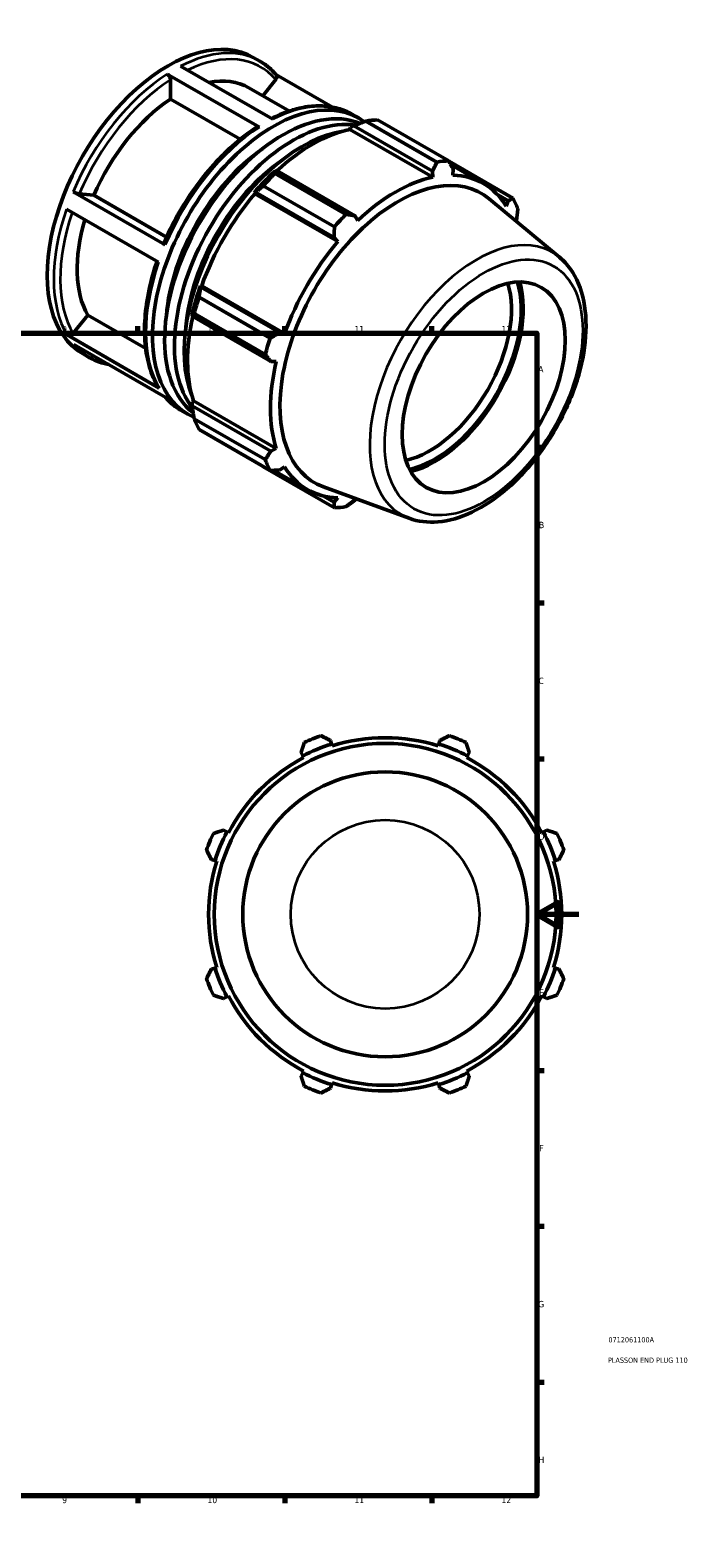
# Model space of a CAD drawing. Header units: millimetres. Extents: x -36 to 893, y -61 to 718.
# Tile 4 of 4: x 579 to 893, y 0 to 718. Entities that reach past the tile are written whole.
import ezdxf

# ---------------------------------------------------------------- set-up
doc = ezdxf.new("R2010")
doc.units = ezdxf.units.MM
for name, color, linetype, lineweight in [('Border (ANSI)', 7, 'Continuous', 70), ('Title (ISO)', 7, 'Continuous', 50), ('Visible (ANSI)', 7, 'Continuous', 50), ('Visible Narrow (ANSI)', 7, 'Continuous', 35)]:
    doc.layers.add(name, color=color, linetype=linetype, lineweight=lineweight)
doc.styles.add('Note Text (ANSI)', font='tahoma.ttf')
doc.styles.add('Note Text (ISO)', font='tahoma.ttf')

# ---------------------------------------------------------------- blocks, each defined once
blk = doc.blocks.new('Borders Default Border')
at = {"layer": 'Border (ANSI)'}
for p, q in [((70.08, 574), (70.08, 577.45)), ((140.17, 574), (140.17, 577.45)), ((210.25, 574), (210.25, 577.45)), ((280.33, 574), (280.33, 577.45)), ((350.42, 574), (350.42, 577.45)), ((490.58, 574), (490.58, 577.45)), ((560.67, 574), (560.67, 577.45)), ((630.75, 574), (630.75, 577.45)), ((700.83, 574), (700.83, 577.45)), ((770.92, 574), (770.92, 577.45)), ((20, 519.75), (16.55, 519.75)), ((821, 519.75), (824.45, 519.75)), ((20, 445.5), (16.55, 445.5)), ((821, 445.5), (824.45, 445.5)), ((20, 371.25), (16.55, 371.25)), ((821, 371.25), (824.45, 371.25)), ((20, 222.75), (16.55, 222.75)), ((821, 222.75), (824.45, 222.75)), ((20, 148.5), (16.55, 148.5)), ((821, 148.5), (824.45, 148.5)), ((20, 74.25), (16.55, 74.25)), ((821, 74.25), (824.45, 74.25)), ((70.08, 20), (70.08, 16.55)), ((140.17, 20), (140.17, 16.55)), ((210.25, 20), (210.25, 16.55)), ((280.33, 20), (280.33, 16.55)), ((350.42, 20), (350.42, 16.55)), ((490.58, 20), (490.58, 16.55)), ((560.67, 20), (560.67, 16.55)), ((630.75, 20), (630.75, 16.55)), ((700.83, 20), (700.83, 16.55)), ((770.92, 20), (770.92, 16.55))]:
    blk.add_line(p, q, dxfattribs=at)
at = {"layer": 'Border (ANSI)', "flags": 128}
for points in [[(420.5, 594), (420.5, 574), (414.73, 584), (426.27, 584), (420.5, 574)], [(20, 20), (20, 574), (821, 574), (821, 20), (20, 20)], [(0, 297), (20, 297), (10, 302.77), (10, 291.23), (20, 297)], [(841, 297), (821, 297), (831, 302.77), (831, 291.23), (821, 297)], [(420.5, 0), (420.5, 20), (414.73, 10), (426.27, 10), (420.5, 20)]]:
    blk.add_lwpolyline(points, dxfattribs=at)
at = {"layer": 'Border (ANSI)', "attachment_point": 7, "style": 'Note Text (ANSI)'}
for s, insert, char_height in [('1', (34.35, 574.4), 3.05), ('2', (104.2, 574.4), 3.05), ('3', (174.26, 574.34), 3.05), ('4', (244.23, 574.4), 3.05), ('5', (314.48, 574.34), 3.05), ('6', (384.49, 574.34), 3.05), ('7', (454.6, 574.4), 3.05), ('8', (524.63, 574.33), 3.05), ('9', (594.7, 574.34), 3.05), ('10', (663.96, 574.34), 3.048), ('11', (734.04, 574.4), 3.048), ('12', (804.13, 574.4), 3.048), ('A', (16.78, 555.35), 3.05), ('A', (821.63, 555.35), 3.05), ('B', (17.15, 481.1), 3.05), ('B', (821.99, 481.1), 3.05), ('C', (16.95, 406.8), 3.05), ('C', (821.8, 406.8), 3.05), ('D', (16.96, 332.6), 3.05), ('D', (821.81, 332.6), 3.05), ('E', (17.21, 258.35), 3.05), ('E', (822.05, 258.35), 3.05), ('F', (17.29, 184.1), 3.05), ('F', (822.14, 184.1), 3.05), ('G', (16.81, 109.79), 3.05), ('G', (821.66, 109.79), 3.05), ('H', (16.97, 35.6), 3.05), ('H', (821.81, 35.6), 3.05), ('1', (34.35, 16.55), 3.05), ('2', (104.2, 16.55), 3.05), ('3', (174.26, 16.49), 3.05), ('4', (244.23, 16.55), 3.05), ('5', (314.48, 16.49), 3.05), ('6', (384.49, 16.49), 3.05), ('7', (454.6, 16.55), 3.05), ('8', (524.63, 16.48), 3.05), ('9', (594.7, 16.49), 3.05), ('10', (663.96, 16.49), 3.048), ('11', (734.04, 16.55), 3.048), ('12', (804.13, 16.55), 3.048)]:
    blk.add_mtext(s, dxfattribs=dict(at, insert=insert, char_height=char_height))
blk = doc.blocks.new('Title Blocks ISO')
at = {"layer": 'Title (ISO)', "color": 232, "true_color": 0xca0064, "style": 'Note Text (ISO)'}
for tag, p in [('PART_NUMBER_001', (34.08, 73.13)), ('DESCRIPTION_001', (33.84, 63.4))]:
    blk.add_attdef(tag, p, '', height=2.5, dxfattribs=at)

msp = doc.modelspace()

# ---------------------------------------------------------------- linework, layer by layer
at = {"layer": 'Visible (ANSI)'}
for p, q in [((685.771, 705.448), (688.882, 703.656)), ((688.682, 672.215), (644.735, 697.523)), ((651.135, 701.246), (695.081, 675.939)), ((723.558, 681.759), (696.486, 697.349)), ((646.291, 685.504), (646.291, 694.825)), ((683.664, 690.996), (702.967, 679.88)), ((690.276, 687.188), (696.477, 694.899)), ((679.465, 666.4), (646.291, 685.504)), ((732.829, 678.349), (735.94, 676.557)), ((745.056, 675.65), (778.943, 656.136)), ((731.858, 671.154), (732.05, 671.97)), ((731.858, 671.154), (771.394, 648.386)), ((732.05, 671.97), (733.715, 672.866)), ((733.715, 672.866), (771.195, 651.282)), ((773.356, 655.594), (739.47, 675.108)), ((809.587, 638.353), (779.054, 655.935)), ((779.924, 654.361), (795.499, 645.393)), ((696.768, 651.59), (695.873, 651.137)), ((696.133, 650.152), (730.019, 630.638)), ((734.249, 630.006), (696.768, 651.59)), ((771.195, 651.282), (771.394, 648.386)), ((780.978, 649.316), (781.089, 652.242)), ((599.871, 641.375), (643.818, 616.068)), ((602.775, 640.356), (609.752, 639.716)), ((609.752, 639.716), (644.431, 619.746)), ((686.186, 640.919), (686.875, 641.154)), ((686.481, 640.433), (686.186, 640.919)), ((686.481, 640.433), (726.017, 617.666)), ((686.875, 641.154), (724.355, 619.571)), ((724.433, 624.746), (690.546, 644.26)), ((802.362, 639.875), (807.214, 637.08)), ((640.647, 607.815), (596.7, 633.123)), ((831.718, 610.274), (798.302, 638.073)), ((807.214, 637.08), (806.287, 634.628)), ((735.602, 627.775), (734.249, 630.006)), ((811.052, 627.466), (811.312, 628.002)), ((724.355, 619.571), (726.017, 617.666)), ((660.75, 595.904), (660.605, 596.612)), ((660.605, 596.612), (661.173, 596.597)), ((661.173, 596.597), (700.708, 573.83)), ((659.902, 591.183), (693.789, 571.669)), ((698.23, 574.321), (660.75, 595.904)), ((599.877, 573.983), (606.854, 582.658)), ((606.854, 582.658), (634.477, 566.75)), ((656.592, 583.101), (656.652, 582.106)), ((656.652, 582.106), (694.132, 560.522)), ((691.475, 563.877), (657.588, 583.391)), ((596.973, 573.201), (640.919, 547.894)), ((644.148, 543.365), (600.201, 568.673)), ((700.708, 573.83), (698.23, 574.321)), ((604.479, 564.281), (607.59, 562.489)), ((694.132, 560.522), (696.739, 560.462)), ((656.592, 541.273), (657.203, 541.847)), ((656.652, 539.388), (656.592, 541.273)), ((694.132, 517.805), (656.652, 539.388)), ((657.203, 541.847), (696.739, 519.08)), ((651.537, 537.182), (654.648, 535.391)), ((657.588, 533.286), (691.475, 513.772)), ((693.789, 508.645), (659.902, 528.159)), ((696.739, 519.08), (694.132, 517.805)), ((690.546, 510.376), (724.433, 490.862)), ((698.23, 508.726), (700.708, 510.285)), ((695.599, 508.675), (711.497, 499.521)), ((760.051, 485.821), (719.235, 500.77)), ((724.355, 493.565), (719.379, 496.43)), ((726.017, 495.598), (724.355, 493.565)), ((734.249, 494.524), (734.653, 495.123)), ((708.528, 374.172), (709.364, 372.566)), ((723.063, 378.241), (722.519, 379.967)), ((723.336, 377.378), (723.063, 378.241)), ((774.226, 378.241), (773.953, 377.378)), ((774.77, 379.967), (774.226, 378.241)), ((787.925, 372.566), (788.761, 374.172)), ((709.364, 372.566), (709.781, 371.763)), ((787.508, 371.763), (787.925, 372.566)), ((673.187, 336.389), (671.581, 337.225)), ((673.989, 335.971), (673.187, 336.389)), ((824.103, 336.389), (823.3, 335.971)), ((825.708, 337.225), (824.103, 336.389)), ((665.786, 323.233), (667.512, 322.689)), ((667.512, 322.689), (668.375, 322.417)), ((828.914, 322.417), (829.777, 322.689)), ((829.777, 322.689), (831.503, 323.233)), ((667.512, 271.527), (665.786, 270.983)), ((668.375, 271.799), (667.512, 271.527)), ((829.777, 271.527), (828.914, 271.799)), ((831.503, 270.983), (829.777, 271.527)), ((671.581, 256.991), (673.187, 257.827)), ((673.187, 257.827), (673.989, 258.245)), ((823.3, 258.245), (824.103, 257.827)), ((824.103, 257.827), (825.708, 256.991)), ((709.364, 221.65), (708.528, 220.045)), ((709.781, 222.453), (709.364, 221.65)), ((722.519, 214.249), (723.063, 215.975)), ((723.063, 215.975), (723.336, 216.839)), ((773.953, 216.839), (774.226, 215.975)), ((774.226, 215.975), (774.77, 214.249)), ((787.925, 221.65), (787.508, 222.453)), ((788.761, 220.045), (787.925, 221.65))]:
    msp.add_line(p, q, dxfattribs=at)
for radius in [81.45, 67.875]:
    msp.add_circle((748.645, 297.108), radius, dxfattribs=at)
for radius, start, end in [(90.5, 109.791984, 115.208016), (84.165, 72.5, 107.5), (90.5, 64.791984, 70.208016), (85.07, 107.5, 117.5), (85.07, 62.5, 72.5), (84.165, 117.5, 152.5), (84.165, 27.5, 62.5), (90.5, 154.791984, 160.208016), (85.07, 152.5, 162.5), (85.07, 17.5, 27.5), (90.5, 19.791984, 25.208016), (84.165, 162.5, 197.5), (84.165, 342.5, 17.5), (90.5, 199.791984, 205.208016), (85.07, 197.5, 207.5), (85.07, 332.5, 342.5), (90.5, 334.791984, 340.208016), (84.165, 207.5, 242.5), (84.165, 297.5, 332.5), (85.07, 242.5, 252.5), (84.165, 252.5, 287.5), (85.07, 287.5, 297.5), (90.5, 244.791984, 250.208016), (90.5, 289.791984, 295.208016)]:
    msp.add_arc((748.645, 297.108), radius, start, end, dxfattribs=at)
for centre, major_axis, start_param, end_param in [((645.125, 634.864), (40.646, 70.583), 0, 3.1415927), ((649.792, 632.177), (33.872, 58.819), 0, 0.4696912), ((649.792, 632.177), (-33.872, -58.819), 3.9980676, 4.9118302), ((695.294, 605.974), (40.646, 70.583), 6.2148428, 9.49195), ((699.961, 603.286), (39.833, 69.172), 0.0763603, 3.0638693), ((704.628, 600.599), (39.833, 69.172), 0.2260575, 2.9138576), ((717.801, 593.013), (45.162, 78.426), 0.3435016, 0.4380292), ((709.295, 597.911), (-39.833, -69.172), 3.5757412, 5.8490368), ((713.962, 595.224), (42.001, 72.936), 0.4780318, 1.0719493), ((695.294, 605.974), (-36.13, -62.741), 4.0252952, 5.3994828), ((704.628, 600.599), (-36.13, -62.741), 4.0252952, 5.3994828), ((751.688, 573.499), (45.162, 78.426), 0.3435016, 0.4380292), ((713.962, 595.224), (-42.453, -73.72), 4.2304897, 4.4050227), ((717.801, 593.013), (45.162, 78.426), 1.1288997, 1.2234273), ((754.797, 571.708), (39.731, 68.994), 6.1834507, 9.5245126), ((753.498, 572.457), (-42.001, -72.936), 3.6196245, 4.2304897), ((753.498, 572.457), (42.001, 72.936), 5.975819, 6.5866842), ((713.962, 595.224), (42.001, 72.936), 1.26343, 1.8742952), ((751.688, 573.499), (45.162, 78.426), 5.8412887, 5.9358163), ((649.792, 632.177), (-33.872, -58.819), 5.1003126, 5.9590278), ((751.688, 573.499), (-45.162, -78.426), 4.2704924, 4.36502), ((753.498, 572.457), (-42.001, -72.936), 4.4050227, 5.0158879), ((713.962, 595.224), (-42.453, -73.72), 5.0158879, 5.1904208), ((769.965, 562.974), (-27.447, -47.662), 0.4845279, 2.6570648), ((772.298, 561.63), (29.094, 50.522), 3.6289806, 5.7957974), ((772.298, 561.63), (29.761, 51.681), 3.6493443, 5.7754337), ((717.801, 593.013), (45.162, 78.426), 1.9142979, 2.0088255), ((713.962, 595.224), (42.001, 72.936), 2.0656152, 2.6596934), ((751.688, 573.499), (-45.162, -78.426), 5.0558906, 5.1504181), ((753.498, 572.457), (-42.001, -72.936), 5.1904208, 5.8012861), ((717.801, 593.013), (-45.162, -78.426), 5.8412887, 5.9358163), ((751.688, 573.499), (-45.162, -78.426), 5.8412887, 5.9358163), ((753.498, 572.457), (-42.001, -72.936), 5.975819, 6.5866842), ((751.688, 573.499), (-45.162, -78.426), 0.3435016, 0.4380292)]:
    msp.add_ellipse(centre, major_axis=major_axis, ratio=0.5780931, start_param=start_param, end_param=end_param, dxfattribs=at)
msp.add_ellipse((795.633, 548.193), major_axis=(-27.447, -47.662), ratio=0.5780931, dxfattribs=at)
for points, knots in [([(644.735, 697.523), (644.927, 697.412), (645.153, 697.23), (645.508, 696.856), (645.699, 696.597), (645.971, 696.127), (646.099, 695.831), (646.246, 695.335), (646.291, 695.047), (646.291, 694.825)], [0, 0, 0, 0, 0.08140398, 0.08140398, 0.16288502, 0.16288502, 0.2444621, 0.2444621, 0.32612334, 0.32612334, 0.32612334, 0.32612334]), ([(696.645, 697.164), (696.196, 697.69), (695.733, 698.198), (694.778, 699.179), (694.286, 699.651), (693.276, 700.557), (692.757, 700.991), (691.693, 701.82), (691.148, 702.215), (690.034, 702.966), (689.464, 703.321), (688.882, 703.656)], [5.29687609, 5.29687609, 5.29687609, 5.29687609, 5.33744504, 5.33744504, 5.37801399, 5.37801399, 5.41858295, 5.41858295, 5.4591519, 5.4591519, 5.49972085, 5.49972085, 5.49972085, 5.49972085]), ([(696.644, 697.163), (696.689, 697.111), (696.73, 697.057), (696.877, 696.821), (696.958, 696.573), (696.994, 696.124), (696.956, 695.843), (696.795, 695.376), (696.644, 695.106), (696.477, 694.899)], [0.05706857, 0.05706857, 0.05706857, 0.05706857, 0.08140398, 0.08140398, 0.16288502, 0.16288502, 0.2444621, 0.2444621, 0.32612334, 0.32612334, 0.32612334, 0.32612334]), ([(732.829, 678.349), (730.729, 679.558), (728.474, 680.5), (723.73, 681.826), (721.239, 682.21), (716.091, 682.423), (713.433, 682.253), (708.009, 681.375), (705.242, 680.667), (699.804, 678.792), (697.135, 677.651), (694.465, 676.294)], [5.49972085, 5.49972085, 5.49972085, 5.49972085, 5.64627005, 5.64627005, 5.79281924, 5.79281924, 5.93936844, 5.93936844, 6.08591763, 6.08591763, 6.22464927, 6.22464927, 6.22464927, 6.22464927]), ([(687.553, 672.303), (683.972, 669.987), (680.425, 667.303), (673.508, 661.292), (670.139, 657.966), (663.69, 650.784), (660.61, 646.929), (654.84, 638.821), (652.151, 634.568), (647.253, 625.808), (645.045, 621.301), (643.115, 616.743)], [0.06134357, 0.06134357, 0.06134357, 0.06134357, 0.24833169, 0.24833169, 0.43531981, 0.43531981, 0.62230793, 0.62230793, 0.80929605, 0.80929605, 0.99628417, 0.99628417, 0.99628417, 0.99628417]), ([(687.553, 672.303), (687.563, 672.309), (687.572, 672.316), (687.718, 672.4), (687.91, 672.438), (688.264, 672.404), (688.49, 672.326), (688.682, 672.215)], [1.13567823, 1.13567823, 1.13567823, 1.13567823, 1.14163855, 1.14163855, 1.22311959, 1.22311959, 1.30452357, 1.30452357, 1.30452357, 1.30452357]), ([(602.775, 640.356), (602.609, 640.371), (602.368, 640.415), (601.913, 640.528), (601.619, 640.617), (601.112, 640.795), (600.81, 640.915), (600.328, 641.131), (600.063, 641.265), (599.871, 641.375)], [0.97809593, 0.97809593, 0.97809593, 0.97809593, 1.05969148, 1.05969148, 1.14122943, 1.14122943, 1.22270162, 1.22270162, 1.30412102, 1.30412102, 1.30412102, 1.30412102]), ([(643.818, 616.068), (643.626, 616.179), (643.439, 616.305), (643.211, 616.498), (643.131, 616.598), (643.105, 616.693), (643.107, 616.719), (643.118, 616.742)], [0, 0, 0, 0, 0.0814194, 0.0814194, 0.16289159, 0.16289159, 0.19607822, 0.19607822, 0.19607822, 0.19607822]), ([(639.867, 608.264), (638.316, 603.744), (637.053, 599.22), (635.131, 590.239), (634.483, 585.785), (633.852, 577.165), (633.871, 573.001), (634.586, 565.097), (635.282, 561.358), (637.347, 554.431), (638.716, 551.243), (640.41, 548.392)], [1.11166521, 1.11166521, 1.11166521, 1.11166521, 1.2957403, 1.2957403, 1.48278947, 1.48278947, 1.66983864, 1.66983864, 1.85688782, 1.85688782, 2.04393699, 2.04393699, 2.04393699, 2.04393699]), ([(760.051, 485.821), (764.321, 484.257), (769.002, 483.719), (779.084, 484.581), (784.521, 486.172), (795.619, 491.418), (801.282, 495.202), (812.065, 504.497), (817.182, 510.014), (826.363, 522.179), (830.432, 528.818), (837.154, 542.59), (839.809, 549.719), (843.435, 563.829), (844.399, 570.805), (844.443, 583.959), (843.519, 590.139), (839.706, 600.858), (836.874, 605.462), (832.674, 609.452), (832.202, 609.872), (831.718, 610.274)], [2.4578628, 2.4578628, 2.4578628, 2.4578628, 2.7404918, 2.7404918, 3.0526263, 3.0526263, 3.3841899, 3.3841899, 3.7164961, 3.7164961, 4.0468309, 4.0468309, 4.3768754, 4.3768754, 4.7085295, 4.7085295, 5.0413318, 5.0413318, 5.3608741, 5.3608741, 5.3999862, 5.3999862, 5.3999862, 5.3999862]), ([(599.877, 573.983), (599.711, 573.776), (599.47, 573.558), (599.015, 573.26), (598.721, 573.127), (598.214, 572.991), (597.911, 572.963), (597.429, 573.009), (597.164, 573.091), (596.973, 573.201)], [0.97809593, 0.97809593, 0.97809593, 0.97809593, 1.05969148, 1.05969148, 1.14122943, 1.14122943, 1.22270162, 1.22270162, 1.30412102, 1.30412102, 1.30412102, 1.30412102]), ([(607.59, 562.489), (609.691, 561.28), (611.945, 560.338), (615.151, 559.442), (616, 559.243), (616.861, 559.079)], [2.3581282, 2.3581282, 2.3581282, 2.3581282, 2.50467739, 2.50467739, 2.5561858, 2.5561858, 2.5561858, 2.5561858]), ([(640.919, 547.894), (640.727, 548.005), (640.54, 548.183), (640.421, 548.374), (640.415, 548.383), (640.41, 548.392)], [0, 0, 0, 0, 0.081419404, 0.081419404, 0.085525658, 0.085525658, 0.085525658, 0.085525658]), ([(643.934, 543.489), (644.333, 543.028), (644.743, 542.582), (645.642, 541.659), (646.133, 541.187), (647.144, 540.281), (647.662, 539.847), (648.726, 539.018), (649.271, 538.623), (650.386, 537.872), (650.955, 537.517), (651.537, 537.182)], [2.1600706, 2.1600706, 2.1600706, 2.1600706, 2.19585239, 2.19585239, 2.23642134, 2.23642134, 2.27699029, 2.27699029, 2.31755925, 2.31755925, 2.3581282, 2.3581282, 2.3581282, 2.3581282])]:
    msp.add_open_spline(points, degree=3, knots=knots, dxfattribs=at)
for points, weights in [([(733.715, 672.866), (736.509, 673.979), (739.47, 675.108)], [1.00443098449, 1.00840403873, 1.01156636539]), ([(771.195, 651.282), (772.264, 653.389), (773.356, 655.594)], [1.00187879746, 1.00134775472, 1]), ([(778.943, 656.136), (780.048, 654.143), (781.089, 652.242)], [1, 1.00134775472, 1.00187879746]), ([(696.133, 650.152), (696.432, 650.9), (696.768, 651.59)], [1.01156636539, 1.00840403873, 1.00443098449]), ([(686.875, 641.154), (688.648, 642.69), (690.546, 644.26)], [1.00443098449, 1.00840403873, 1.01156636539]), ([(807.214, 637.08), (808.386, 637.698), (809.587, 638.353)], [1.00187879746, 1.00134775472, 1]), ([(811.901, 633.226), (811.611, 630.555), (811.312, 628.002)], [1, 1.00134775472, 1.00187879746]), ([(730.019, 630.638), (732.187, 630.31), (734.249, 630.006)], [1, 1.00134775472, 1.00187879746]), ([(724.355, 619.571), (724.403, 622.1), (724.433, 624.746)], [1.00187879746, 1.00134775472, 1]), ([(659.902, 591.183), (660.31, 593.606), (660.75, 595.904)], [1.01156636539, 1.00840403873, 1.00443098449]), ([(656.652, 582.106), (657.085, 582.75), (657.588, 583.391)], [1.00443098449, 1.00840403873, 1.01156636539]), ([(693.789, 571.669), (696.065, 573.016), (698.23, 574.321)], [1, 1.00134775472, 1.00187879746]), ([(694.132, 560.522), (692.841, 562.16), (691.475, 563.877)], [1.00187879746, 1.00134775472, 1]), ([(657.588, 533.286), (657.085, 536.414), (656.652, 539.388)], [1.01156636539, 1.00840403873, 1.00443098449]), ([(691.475, 513.772), (692.841, 515.824), (694.132, 517.805)], [1, 1.00134775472, 1.00187879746]), ([(690.546, 510.376), (690.451, 510.499), (690.355, 510.623)], [1.01156636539, 1.01140629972, 1.01124415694]), ([(698.23, 508.726), (696.065, 508.681), (693.789, 508.645)], [1.00187879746, 1.00134775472, 1]), ([(724.433, 490.862), (724.403, 492.235), (724.355, 493.565)], [1, 1.00134775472, 1.00187879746]), ([(734.249, 494.524), (732.187, 492.99), (730.019, 491.403)], [1.00187879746, 1.00134775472, 1]), ([(722.519, 379.967), (720.306, 381.091), (718.001, 382.262)], [1.00443098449, 1.00840403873, 1.01156636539]), ([(779.288, 382.262), (776.983, 381.091), (774.77, 379.967)], [1.01156636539, 1.00840403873, 1.00443098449]), ([(710.1, 378.99), (709.298, 376.531), (708.528, 374.172)], [1.01156636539, 1.00840403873, 1.00443098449]), ([(788.761, 374.172), (787.991, 376.531), (787.189, 378.99)], [1.00443098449, 1.00840403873, 1.01156636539]), ([(671.581, 337.225), (669.221, 336.455), (666.763, 335.653)], [1.00443098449, 1.00840403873, 1.01156636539]), ([(830.526, 335.653), (828.068, 336.455), (825.708, 337.225)], [1.01156636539, 1.00840403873, 1.00443098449]), ([(663.491, 327.752), (664.661, 325.447), (665.786, 323.233)], [1.01156636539, 1.00840403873, 1.00443098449]), ([(831.503, 323.233), (832.628, 325.447), (833.799, 327.752)], [1.00443098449, 1.00840403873, 1.01156636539]), ([(665.786, 270.983), (664.661, 268.77), (663.491, 266.464)], [1.00443098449, 1.00840403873, 1.01156636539]), ([(833.799, 266.464), (832.628, 268.77), (831.503, 270.983)], [1.01156636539, 1.00840403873, 1.00443098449]), ([(666.763, 258.564), (669.221, 257.761), (671.581, 256.991)], [1.01156636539, 1.00840403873, 1.00443098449]), ([(825.708, 256.991), (828.068, 257.761), (830.526, 258.564)], [1.00443098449, 1.00840403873, 1.01156636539]), ([(708.528, 220.045), (709.298, 217.685), (710.1, 215.227)], [1.00443098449, 1.00840403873, 1.01156636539]), ([(787.189, 215.227), (787.991, 217.685), (788.761, 220.045)], [1.01156636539, 1.00840403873, 1.00443098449]), ([(718.001, 211.954), (720.306, 213.125), (722.519, 214.249)], [1.01156636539, 1.00840403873, 1.00443098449]), ([(774.77, 214.249), (776.983, 213.125), (779.288, 211.954)], [1.00443098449, 1.00840403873, 1.01156636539])]:
    msp.add_rational_spline(points, weights, degree=2, dxfattribs=at)
at = {"layer": 'Visible Narrow (ANSI)'}
msp.add_circle((748.645, 297.108), 44.968, dxfattribs=at)
for centre, major_axis, start_param, end_param in [((648.236, 633.073), (40.646, 70.583), 0, 0.7331201), ((649.792, 632.177), (39.548, 68.677), 6.0819685, 6.9849279), ((648.236, 633.073), (-40.646, -70.583), 3.9858827, 4.9219103), ((649.792, 632.177), (39.548, 68.677), 0.8459807, 1.7789189), ((692.183, 607.765), (40.646, 70.583), 0, 0.7331201), ((692.183, 607.765), (40.646, 70.583), 0.84429, 1.7803177), ((648.236, 633.073), (-40.646, -70.583), 5.0330802, 5.9691079), ((649.792, 632.177), (-39.548, -68.677), 5.0423153, 5.9677091), ((792.285, 550.121), (36.013, 62.537), 6.1834507, 9.5245126), ((692.183, 607.765), (-40.646, -70.583), 5.0330802, 5.9691079), ((648.236, 633.073), (-40.646, -70.583), 6.0802778, 6.2831853), ((692.183, 607.765), (-40.646, -70.583), 6.0802778, 6.2831853)]:
    msp.add_ellipse(centre, major_axis=major_axis, ratio=0.5780931, start_param=start_param, end_param=end_param, dxfattribs=at)
msp.add_ellipse((795.633, 548.193), major_axis=(-33.295, -57.818), ratio=0.5780931, dxfattribs=at)

# ---------------------------------------------------------------- block references
msp.add_blockref('Borders Default Border', (0, 0))
msp.add_blockref('Title Blocks ISO', (821, 20)).add_auto_attribs({'PART_NUMBER_001': '0712061100A', 'DESCRIPTION_001': 'PLASSON END PLUG 110'})

doc.saveas('drawing.dxf')
